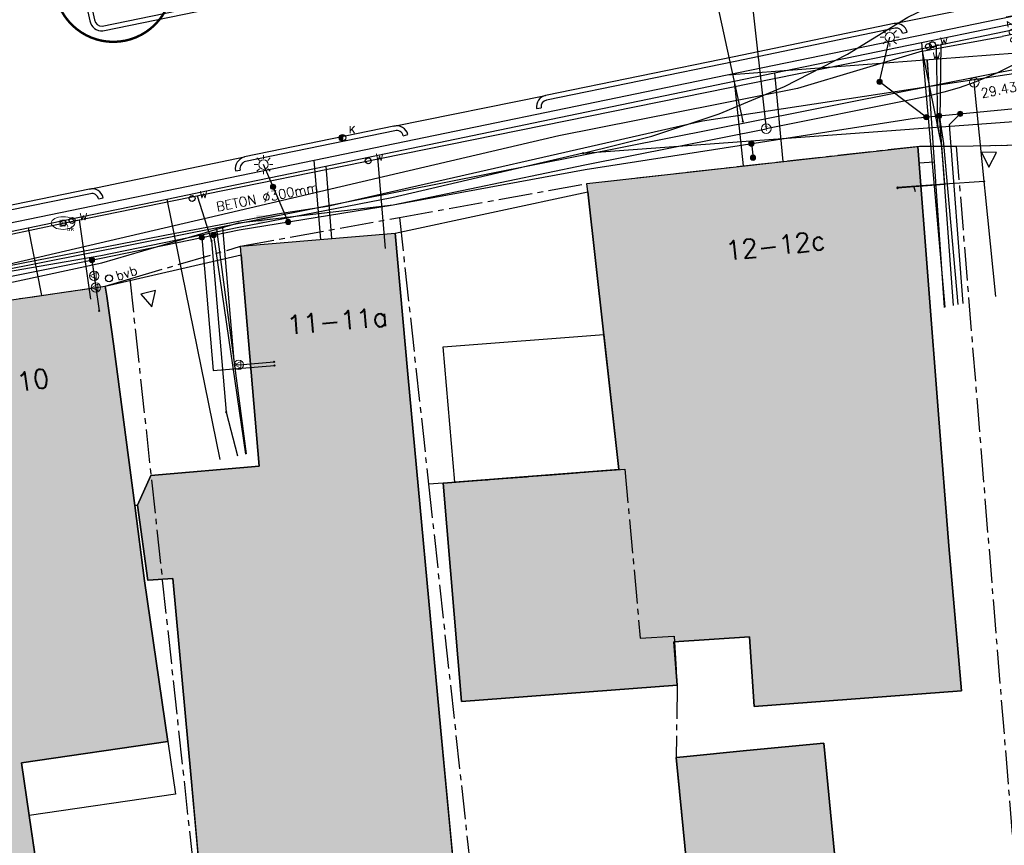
# Model space of a CAD drawing. Header units: metres. Extents: x 202952 to 203755, y 349031 to 349702.
# Tile 40 of 84: x 203302 to 203344, y 349327 to 349362. Entities that reach past the tile are written whole.
import ezdxf
from ezdxf.enums import TextEntityAlignment as Align

# ---------------------------------------------------------------- set-up
doc = ezdxf.new("R2010")
doc.units = ezdxf.units.M
doc.linetypes.add('1-200 CENTER', pattern=[4.28625, 2.8575, -0.47625, 0.47625, -0.47625])
for name, color, linetype in [('bgt.onbegroeidterreindeel', 252, 'Continuous'), ('PH-BEST-BEBOUWING', 1, 'Continuous'), ('PH-BEST-BEBOUWING-ARCERING', 254, 'Continuous'), ('PH-BEST-BRIEVENBUS', 6, 'Continuous'), ('PH-BEST-HUISNUMMER', 7, 'Continuous'), ('PH-BEST-INRIT', 8, 'Continuous'), ('PH-BEST-KADASTRALE-GRENS', 240, '1-200 CENTER'), ('PH-BEST-KL-DATA_EUROFIBER', 115, '1-200 EUROFIBER'), ('PH-BEST-KL-DATA_GEBROERDES van donk', 115, '1-200 DATA'), ('PH-BEST-KL-DATA_KPN', 115, '1-200 TELEFONIE-KPN'), ('PH-BEST-KL-DATA_ZIGGO BV', 115, '1-200 ZIGGO'), ('PH-BEST-KL-GAS_LAGEDRUK_ENEXIS', 115, '1-200 GASLEIDING LAGE DRUK'), ('PH-BEST-KL-LAAGSPANNING-ENEXIS', 115, '1-200 LAAGSPANNING'), ('PH-BEST-KL-WATER-WML', 115, '1-200 WML'), ('PH-BEST-RIO-DICHTSCHUIMEN', 222, '1-200 BATTING'), ('PH-BEST-RIO-TEKST VERWIJDEREN RIOOL', 8, 'Continuous'), ('PH-BEST-RIO-TEKST- TE SCHUIMEN RIOOL', 8, 'Continuous'), ('PH-BEST-RIO-TEKST-VLOEIVLAK TE SCHUIMEN RIOOL', 8, 'Continuous'), ('PH-BEST-WEGDEEL', 254, 'Continuous'), ('PH-INM-AFSLUITER WATER', 6, 'Continuous'), ('PH-INM-BOOM-VERWIJDEREN', 96, 'Continuous'), ('PH-INM-BRANDKRAAN', 6, 'Continuous'), ('PH-INM-KANTVERHARDING', 9, 'Continuous'), ('PH-INM-KOLK VERWIJDEREN', 6, 'Continuous')]:
    doc.layers.add(name, color=color, linetype=linetype)
doc.styles.add('ISO', font='ISO')
doc.styles.add('NLCS-ISO', font='txt')
doc.styles.add('RDL_MAATVOERING', font='romans.shx')
doc.styles.add('ROMANS', font='romans.shx')
doc.linetypes.add('1-200 BATTING', pattern='A,1.27e-05,-0.127,[134,ltypeshp.shx,S=0.127,R=0,X=-0.127,Y=0],-0.254,[134,ltypeshp.shx,S=0.127,R=180,X=0.127,Y=0],-0.127', length=0.5080127)
doc.linetypes.add('1-200 DATA', pattern='A,1.5,-0.6,["DATA",ROMANS,S=0.24,R=0,X=-0.5,Y=-0.12],-0.3', length=2.4)
doc.linetypes.add('1-200 EUROFIBER', pattern='A,1.5,-0.6,["EURO",ROMANS,S=0.24,R=0,X=-0.5,Y=-0.12],-0.65', length=2.75)
doc.linetypes.add('1-200 GASLEIDING LAGE DRUK', pattern='A,1.5,-0.6,["GAS LD",ROMANS,S=0.24,R=0,X=-0.5,Y=-0.12],-1', length=3.1)
doc.linetypes.add('1-200 LAAGSPANNING', pattern='A,1.5,-0.6,["LS",ROMANS,S=0.24,R=0,X=-0.45,Y=-0.12],-0.05', length=2.15)
doc.linetypes.add('1-200 TELEFONIE-KPN', pattern='A,1.5,-0.6,["KPN",ROMANS,S=0.24,R=0,X=-0.5,Y=-0.12],-0.3', length=2.4)
doc.linetypes.add('1-200 WML', pattern='A,1.5,-0.6,["WML",ROMANS,S=0.24,R=0,X=-0.5,Y=-0.12],-0.3', length=2.4)
doc.linetypes.add('1-200 ZIGGO', pattern='A,1.5,-0.6,["ZIGGO",ROMANS,S=0.24,R=0,X=-0.5,Y=-0.12],-0.65', length=2.75)

# ---------------------------------------------------------------- blocks, each defined once
blk = doc.blocks.new('SKL-WTB_HULP_OVERIG-SO')
at = {"color": 0, "linetype": 'ByBlock', "lineweight": 18}
for points in [[(-0.1414213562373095, 0.1414213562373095), (0.1414213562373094, -0.1414213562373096)], [(0.1414213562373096, 0.1414213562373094), (-0.1414213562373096, -0.1414213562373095)]]:
    blk.add_lwpolyline(points, dxfattribs=at)
at = {"color": 0, "linetype": 'ByBlock', "lineweight": 18, "style": 'NLCS-ISO', "flags": 1}
for tag, p in [('TYPE', (1.5, 0)), ('OMSCHRIJVING', (1.5, -3)), ('LABEL', (1.5, -1.5))]:
    blk.add_attdef(tag, p, '', height=1, dxfattribs=at)
blk = doc.blocks.new('SKL-WTB_HULP_MOF-SO')
at = {"linetype": 'ByBlock', "lineweight": 18}
h = blk.add_hatch(color=0, dxfattribs=at)
h.dxf.hatch_style = 1
h.paths.add_polyline_path([(-0.5625, 0, 1), (0.5625, 0, 1)])
at = {"color": 0, "linetype": 'ByBlock', "lineweight": 18}
blk.add_circle((0, 0), 0.5625, dxfattribs=at)
at = {"color": 0, "linetype": 'ByBlock', "lineweight": 18, "style": 'NLCS-ISO', "flags": 1}
for tag, p in [('TYPE', (1.5, 0)), ('OMSCHRIJVING', (1.5, -3)), ('LABEL', (1.5, -1.5))]:
    blk.add_attdef(tag, p, '', height=1, dxfattribs=at)
blk = doc.blocks.new('SKL-ET_OV_LICHTMAST-SO')
at = {"color": 0, "linetype": 'ByBlock', "lineweight": 18}
for points in [[(-1.25, 0), (-2, 0)], [(-1.41421356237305, 1.414213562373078), (-0.8838834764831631, 0.8838834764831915)], [(0, 2), (0, 1.25)], [(0.88388347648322, 0.8838834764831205), (1.414213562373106, 1.414213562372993)], [(2, 0), (1.25, 0)], [(-1.414213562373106, -1.414213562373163), (-0.8838834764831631, -0.88388347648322)], [(0, -1.25), (0, -2)], [(0.8838834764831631, -0.8838834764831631), (1.414213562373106, -1.414213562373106)]]:
    blk.add_lwpolyline(points, dxfattribs=at)
blk.add_circle((0, 0), 1, dxfattribs=at)
blk = doc.blocks.new('SKL-WTB_HULP_VERLOOP-SO')
at = {"color": 0, "linetype": 'ByBlock', "lineweight": 18}
for points in [[(0.4400000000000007, 0.7199999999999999), (-0.8800000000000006, -2.084209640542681e-16)], [(0.4400000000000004, -0.7200000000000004), (-0.8800000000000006, 3.096831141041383e-16)], [(0.4400000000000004, -0.7200000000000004), (0.4400000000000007, 0.7199999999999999)]]:
    blk.add_lwpolyline(points, dxfattribs=at)
blk.add_circle((0, 0), 1, dxfattribs=at)
at = {"color": 0, "linetype": 'ByBlock', "lineweight": 18, "style": 'NLCS-ISO', "flags": 1}
for tag, p in [('TYPE', (1.5, 0)), ('OMSCHRIJVING', (1.5, -3)), ('LABEL', (1.5, -1.5))]:
    blk.add_attdef(tag, p, '', height=1, dxfattribs=at)
blk = doc.blocks.new('SKL-WTB_HULP_T STUK-SO')
at = {"color": 0, "linetype": 'ByBlock', "lineweight": 18}
blk.add_circle((0, 0), 1, dxfattribs=at)
at = {"color": 0, "linetype": 'ByBlock', "lineweight": -2, "style": 'NLCS-ISO'}
blk.add_text('T', height=1, dxfattribs=at).set_placement((0, 0), align=Align.MIDDLE_CENTER)
at = {"color": 0, "linetype": 'ByBlock', "lineweight": 18, "style": 'NLCS-ISO', "flags": 1}
for tag, p in [('TYPE', (1.5, 0)), ('OMSCHRIJVING', (1.5, -3)), ('LABEL', (1.5, -1.5))]:
    blk.add_attdef(tag, p, '', height=1, dxfattribs=at)
blk = doc.blocks.new('SKL-WATER_BRANDKRAAN_BRANDPUT-SO')
at = {"color": 0, "linetype": 'ByBlock', "lineweight": 18}
blk.add_ellipse((0, 0), major_axis=(2.5, 9.034865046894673e-15), ratio=0.5400000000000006, dxfattribs=at)
at = {"color": 0, "linetype": 'ByBlock', "lineweight": 18, "style": 'NLCS-ISO'}
blk.add_text('bk', height=1.5, dxfattribs=at).set_placement((0.1553767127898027, 0), align=Align.MIDDLE_CENTER)
blk = doc.blocks.new('65')
at = {"color": 0}
blk.add_circle((0, 0), 0.25, dxfattribs=at)
at = {"color": 0, "style": 'ISO'}
blk.add_attdef('65', (0.6000000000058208, 0), '', height=0.9, dxfattribs=at)
blk = doc.blocks.new('66')
at = {"color": 0}
blk.add_circle((0, 0), 0.25, dxfattribs=at)
at = {"color": 0, "style": 'RDL_MAATVOERING'}
blk.add_attdef('66', (0.6000000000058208, 0), '', height=0.4, rotation=3, dxfattribs=at)
blk = doc.blocks.new('INRITSYMBOOL')
at = {"layer": 'PH-BEST-INRIT'}
blk.add_lwpolyline([(-0.3150000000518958, 0.6299999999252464), (0, 0), (0.3149999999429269, 0.6299999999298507)], close=True, dxfattribs=at)
blk = doc.blocks.new('*U43')
at = {"const_width": 0.1}
blk.add_lwpolyline([(-2.499880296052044, 0.003529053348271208, 0.990402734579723), (2.499814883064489, 0.03042285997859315, 0.990402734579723), (-2.499936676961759, 0.01779357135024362)], format="xyb", dxfattribs=at)
at = {"linetype": 'Continuous', "const_width": 0.15}
blk.add_lwpolyline([(-0.07500000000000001, 2.775557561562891e-18, 1), (0.07500000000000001, 2.775557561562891e-18, 1)], format="xyb", close=True, dxfattribs=at)
blk = doc.blocks.new('Materialisatie')
blk.add_solid([(-1.040148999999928, 0.1733580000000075), (-1.040148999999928, -0.1733579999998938), (0, 0)])
at = {"style": 'ROMANS'}
blk.add_attdef('MATERIALISATIE', (-2.630907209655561, 0.6566269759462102), '', height=0.4, dxfattribs=at)
blk = doc.blocks.new('*U64')
blk.add_circle((0, 0), 0.15)
at = {"style": 'RDL_MAATVOERING'}
blk.add_text('bvb', height=0.4, dxfattribs=at).set_placement((0.3127426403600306, -0.202611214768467))
blk = doc.blocks.new('*U51')
h = blk.add_hatch(color=256)
edge = h.paths.add_edge_path()
edge.add_arc((-4.163336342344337e-17, -4.163336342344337e-17), 0.1425, 89.9999999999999, 270)
edge.add_line((-1.413870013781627e-17, -0.1425), (1.533669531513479e-16, 0.1424999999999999))
blk.add_line((-3.505551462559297e-17, 0.1425), (-6.995794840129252e-17, -0.1425))
blk.add_circle((-2.189056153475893e-17, 0), 0.1425)
at = {"ltscale": 0.05, "style": 'ROMANS'}
blk.add_text('K', height=0.3, dxfattribs=at).set_placement((0.2771122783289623, 0.1949394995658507))

msp = doc.modelspace()

# ---------------------------------------------------------------- hatches: boundary and pattern name
at = {"layer": 'PH-BEST-BEBOUWING-ARCERING'}
for points in [[(203330.192, 349334.101), (203321.049, 349333.412), (203320.262, 349342.674), (203327.723, 349343.251), (203326.4, 349355.026), (203326.36, 349355.38), (203328.525, 349355.624), (203340.4, 349356.96), (203341.281, 349345.582), (203341.712, 349340.01), (203342.258, 349333.858), (203333.457, 349333.206), (203333.262, 349336.161), (203330.053, 349335.939)], [(203308.795, 349338.631), (203307.749, 349338.552), (203307.738, 349338.55), (203307.294, 349341.745), (203307.871, 349343.003), (203312.465, 349343.394), (203311.728, 349352.034), (203311.7, 349352.36), (203311.67, 349352.72), (203318.226, 349353.278), (203318.76, 349347.3), (203320.172, 349332.172), (203321.17, 349321.484), (203321.945, 349321.556), (203322.819, 349312.109), (203322.793, 349310.972), (203322.901, 349310.98), (203323.147, 349307.385), (203322.71, 349307.36), (203322.704, 349307.101), (203311.702, 349307.354), (203311.783, 349310.87), (203311.349, 349310.829), (203309.573, 349330.156)], [(203307.18, 349341.725), (203307.598, 349338.525), (203308.585, 349331.714), (203302.376, 349330.805), (203302.701, 349328.581), (203303.886, 349320.49), (203300.095, 349319.882), (203298.588, 349330.25), (203297.521, 349337.411), (203297.479, 349337.691), (203300.257, 349338.089), (203299.4, 349344.02), (203298.54, 349349.96), (203305.93, 349351.03), (203305.992, 349350.601), (203306.284, 349348.585)], [(203333.133, 349331.331), (203336.413, 349331.65), (203337.283, 349322.716), (203331.022, 349322.098), (203330.15, 349331.04), (203330.455, 349331.07)]]:
    msp.add_hatch(color=256, dxfattribs=at).paths.add_polyline_path(points, flags=17)
for points in [[(203330.1930844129, 349334.1006836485), (203321.0500844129, 349333.4116836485), (203320.2630844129, 349342.6736836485), (203327.7240844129, 349343.2506836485), (203326.4010844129, 349355.0256836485), (203326.3610844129, 349355.3796836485), (203328.5260844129, 349355.6236836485), (203340.4010844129, 349356.9596836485), (203341.2820844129, 349345.5816836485), (203341.7130844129, 349340.0096836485), (203342.2590844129, 349333.8576836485), (203333.4580844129, 349333.2056836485), (203333.2630844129, 349336.1606836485), (203330.0540844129, 349335.9386836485)], [(203308.7960844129, 349338.6306836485), (203307.7500844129, 349338.5516836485), (203307.7390844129, 349338.5496836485), (203307.2950844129, 349341.7446836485), (203307.8720844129, 349343.0026836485), (203312.4660844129, 349343.3936836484), (203311.7290844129, 349352.0336836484), (203311.7010844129, 349352.3596836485), (203311.6710844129, 349352.7196836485), (203318.2270844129, 349353.2776836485), (203318.7610844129, 349347.2996836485), (203320.1730844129, 349332.1716836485), (203321.1710844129, 349321.4836836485), (203321.9460844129, 349321.5556836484), (203322.8200844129, 349312.1086836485), (203322.7940844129, 349310.9716836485), (203322.9020844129, 349310.9796836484), (203323.1480844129, 349307.3846836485), (203322.7110844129, 349307.3596836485), (203322.7050844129, 349307.1006836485), (203311.7030844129, 349307.3536836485), (203311.7840844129, 349310.8696836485), (203311.3500844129, 349310.8286836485), (203309.5740844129, 349330.1556836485)], [(203307.1810844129, 349341.7246836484), (203307.5990844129, 349338.5246836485), (203308.5860844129, 349331.7136836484), (203302.3770844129, 349330.8046836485), (203302.7020844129, 349328.5806836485), (203303.8870844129, 349320.4896836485), (203300.0960844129, 349319.8816836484), (203298.5890844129, 349330.2496836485), (203297.5220844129, 349337.4106836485), (203297.4800844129, 349337.6906836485), (203300.2580844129, 349338.0886836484), (203299.4010844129, 349344.0196836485), (203298.5410844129, 349349.9596836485), (203305.9310844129, 349351.0296836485), (203305.9930844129, 349350.6006836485), (203306.2850844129, 349348.5846836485)]]:
    msp.add_hatch(color=256, dxfattribs=at).paths.add_polyline_path(points)

# ---------------------------------------------------------------- linework, layer by layer
at = {"layer": 'bgt.onbegroeidterreindeel'}
for p, q in [((203340.4, 349356.96), (203340.471, 349356.971)), ((203341.281, 349345.582), (203340.4, 349356.96)), ((203340.471, 349356.971), (203342.032, 349356.961)), ((203342.032, 349356.961), (203344.947, 349357.028)), ((203318.226, 349353.278), (203326.4, 349355.026)), ((203326.4, 349355.026), (203327.723, 349343.251)), ((203318.76, 349347.3), (203318.226, 349353.278)), ((203320.172, 349332.172), (203318.76, 349347.3)), ((203341.712, 349340.01), (203341.281, 349345.582)), ((203327.723, 349343.251), (203320.262, 349342.674)), ((203320.262, 349342.674), (203321.049, 349333.412)), ((203307.18, 349341.725), (203307.294, 349341.745)), ((203307.294, 349341.745), (203307.738, 349338.55)), ((203307.598, 349338.525), (203307.18, 349341.725)), ((203342.258, 349333.858), (203341.712, 349340.01)), ((203308.585, 349331.714), (203307.598, 349338.525)), ((203307.738, 349338.55), (203307.749, 349338.552)), ((203307.749, 349338.552), (203308.795, 349338.631)), ((203308.795, 349338.631), (203309.573, 349330.156)), ((203330.053, 349335.939), (203333.262, 349336.161)), ((203330.192, 349334.101), (203330.053, 349335.939)), ((203333.262, 349336.161), (203333.457, 349333.206)), ((203321.049, 349333.412), (203330.192, 349334.101)), ((203333.457, 349333.206), (203342.258, 349333.858)), ((203321.17, 349321.484), (203320.172, 349332.172)), ((203302.376, 349330.805), (203308.585, 349331.714)), ((203302.701, 349328.581), (203302.376, 349330.805)), ((203309.573, 349330.156), (203311.349, 349310.829)), ((203303.886, 349320.49), (203302.701, 349328.581))]:
    msp.add_line(p, q, dxfattribs=at)
msp.add_lwpolyline([(203333.133, 349331.331), (203330.455, 349331.07), (203330.15, 349331.04), (203331.022, 349322.098), (203337.283, 349322.716), (203336.413, 349331.65), (203333.133, 349331.331)], close=True, dxfattribs=at)
at = {"layer": 'PH-BEST-BEBOUWING'}
for points in [[(203330.192, 349334.101), (203321.049, 349333.412), (203320.262, 349342.674), (203327.723, 349343.251), (203326.4, 349355.026), (203326.36, 349355.38), (203328.525, 349355.624), (203340.4, 349356.96), (203341.281, 349345.582), (203341.712, 349340.01), (203342.258, 349333.858), (203333.457, 349333.206), (203333.262, 349336.161), (203330.053, 349335.939), (203330.192, 349334.101)], [(203307.18, 349341.725), (203307.598, 349338.525), (203308.585, 349331.714), (203302.376, 349330.805), (203302.701, 349328.581), (203303.886, 349320.49), (203300.095, 349319.882), (203298.588, 349330.25), (203297.521, 349337.411), (203297.479, 349337.691), (203300.257, 349338.089), (203299.4, 349344.02), (203298.54, 349349.96), (203305.93, 349351.03), (203305.992, 349350.601), (203306.284, 349348.585), (203307.18, 349341.725)], [(203320.273, 349348.45), (203327.08, 349348.977), (203327.723, 349343.251), (203320.761, 349342.713), (203320.273, 349348.45)], [(203302.701, 349328.581), (203302.376, 349330.805), (203308.585, 349331.714), (203308.909, 349329.48), (203302.701, 349328.581)], [(203333.133, 349331.331), (203336.413, 349331.65), (203337.283, 349322.716), (203331.022, 349322.098), (203330.15, 349331.04), (203330.455, 349331.07), (203333.133, 349331.331)]]:
    msp.add_lwpolyline(points, close=True, dxfattribs=at)
msp.add_lwpolyline([(203311.349, 349310.829), (203309.573, 349330.156), (203308.795, 349338.631), (203308.795, 349338.631), (203307.749, 349338.552), (203307.738, 349338.55), (203307.294, 349341.745), (203307.871, 349343.003), (203312.465, 349343.394), (203311.728, 349352.034), (203311.7, 349352.36), (203311.67, 349352.72), (203318.226, 349353.278), (203318.76, 349347.3), (203320.172, 349332.172), (203321.17, 349321.484)], dxfattribs=at)
at = {"layer": 'PH-BEST-KADASTRALE-GRENS', "ltscale": 0.5}
for p, q in [((203342.032, 349356.961), (203344.947, 349357.028)), ((203342.032, 349356.961), (203344.758, 349323.453)), ((203318.411, 349353.945), (203319.646, 349342.626)), ((203320.262, 349342.674), (203327.977, 349343.265)), ((203327.977, 349343.265), (203328.623, 349336.103)), ((203320.262, 349342.674), (203319.646, 349342.626)), ((203328.623, 349336.103), (203330.062, 349336.179)), ((203330.062, 349336.179), (203330.192, 349334.101))]:
    msp.add_line(p, q, dxfattribs=at)
for points in [[(203318.411, 349353.945), (203326.3561348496, 349355.3791258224), (203340.471, 349356.971), (203342.032, 349356.961)], [(203306.969, 349351.344), (203311.673, 349352.719), (203318.411, 349353.945)], [(203295.54, 349349.362), (203298.523, 349349.953), (203305.922, 349351.025), (203306.969, 349351.344)], [(203306.969, 349351.344), (203311.349, 349310.829), (203311.645, 349307.422)], [(203319.646, 349342.626), (203321.945, 349321.556), (203322.836, 349311.923), (203323.139, 349307.506)], [(203330.192, 349334.101), (203330.15, 349331.04), (203331.022, 349322.098)]]:
    msp.add_lwpolyline(points, dxfattribs=at)
at = {"layer": 'PH-BEST-KL-DATA_EUROFIBER'}
for points in [[(203346.939, 349362.218), (203343.987, 349361.624)], [(203340.592, 349360.999), (203343.987, 349361.624)], [(203340.592, 349360.999), (203335.291, 349359.41)], [(203340.592, 349360.999), (203341.403, 349356.965), (203341.899, 349350.205)], [(203335.291, 349359.41), (203325.174, 349357.406), (203317.728, 349355.664)], [(203317.728, 349355.664), (203311.16, 349354.128)], [(203311.16, 349354.128), (203303.827, 349352.413)], [(203303.827, 349352.413), (203296.492, 349350.698)]]:
    msp.add_lwpolyline(points, dxfattribs=at)
at = {"layer": 'PH-BEST-KL-DATA_GEBROERDES van donk'}
for points in [[(203311.446, 349355.329), (203315.289, 349356.126), (203317.836, 349356.654), (203332.607, 349359.718), (203334.32, 349360.073), (203339.529, 349361.154), (203339.529, 349361.153), (203340.556, 349361.367), (203350.024, 349363.33), (203354.427, 349364.243), (203354.746, 349364.31)], [(203340.556, 349361.367), (203341.554, 349350.132)], [(203332.607, 349359.718), (203332.993, 349356.127)], [(203334.32, 349360.073), (203334.671, 349356.315)], [(203315.289, 349356.126), (203315.525, 349353.048)], [(203308.539, 349354.726), (203311.446, 349355.329)], [(203305.38, 349354.07), (203308.539, 349354.726)], [(203308.539, 349354.726), (203310.797, 349343.683)], [(203302.663, 349353.507), (203305.38, 349354.07)], [(203298.215, 349352.584), (203302.663, 349353.507)], [(203302.663, 349353.507), (203303.229, 349350.639)]]:
    msp.add_lwpolyline(points, dxfattribs=at)
at = {"layer": 'PH-BEST-KL-DATA_KPN'}
for points in [[(203326.211, 349356.671), (203329.124, 349357.397), (203331.973, 349358.344), (203334.741, 349359.505), (203337.413, 349360.874), (203339.973, 349362.443), (203341.179, 349363.019), (203342.428, 349363.493), (203343.713, 349363.861), (203345.023, 349364.122), (203346.351, 349364.274), (203347.687, 349364.315), (203349.021, 349364.245), (203350.345, 349364.065), (203351.65, 349363.776), (203359.036, 349362.178), (203364.55, 349361.148), (203370.134, 349360.606), (203375.743, 349360.556)], [(203326.211, 349356.671), (203372.35, 349360.062), (203375.743, 349360.556)], [(203326.211, 349356.671), (203318.091, 349354.771), (203311.601, 349353.517), (203305.743, 349352.316), (203298.382, 349351.048), (203296.008, 349350.515)]]:
    msp.add_lwpolyline(points, dxfattribs=at)
at = {"layer": 'PH-BEST-KL-DATA_ZIGGO BV'}
for points in [[(203350.332, 349363.695), (203332.309, 349359.976)], [(203345.724, 349360.993), (203332.309, 349359.976)], [(203340.801, 349360.62), (203341.519, 349350.125)], [(203340.827, 349360.239), (203340.801, 349360.62)], [(203332.309, 349359.976), (203314.79, 349356.361)], [(203314.79, 349356.361), (203299.976, 349353.304), (203300.421, 349350.232)], [(203315.076, 349353.01), (203314.79, 349356.361)], [(203340.454, 349356.262), (203341.096, 349356.302)]]:
    msp.add_lwpolyline(points, dxfattribs=at)
at = {"layer": 'PH-BEST-KL-GAS_LAGEDRUK_ENEXIS', "color": 11}
msp.add_lwpolyline([(203348.861, 349419.995), (203348.619, 349418.272), (203352.18, 349415.414), (203341.545, 349392.321), (203326.288, 349388.701), (203332.972, 349358.01)], dxfattribs=at)
at = {"layer": 'PH-BEST-KL-GAS_LAGEDRUK_ENEXIS'}
for points in [[(203334.033, 349386.693), (203331.321, 349381.464), (203333.975, 349357.71)], [(203395.198, 349357.796), (203382.204, 349360.129), (203375.723, 349361.156), (203369.951, 349361.817), (203368.381, 349361.911), (203366.808, 349361.929), (203358.564, 349361.768), (203348.969, 349361.541), (203348.383, 349361.497), (203348.02, 349361.456), (203347.439, 349361.367), (203346.863, 349361.249), (203346.293, 349361.104), (203345.731, 349360.932), (203345.231, 349360.753), (203344.739, 349360.553), (203343.783, 349360.08), (203342.798, 349359.673)], [(203342.798, 349359.673), (203342.155, 349359.449), (203341.503, 349359.253), (203340.843, 349359.086), (203340.176, 349358.947), (203333.975, 349357.71)], [(203343.709, 349350.584), (203342.798, 349359.673)], [(203229.112, 349297.107), (203220.574, 349324.127), (203219.277, 349332.005), (203220.497, 349335.175), (203233.863, 349337.764), (203264.486, 349344.065), (203267.958, 349344.413), (203274.678, 349345.793), (203283.657, 349347.585), (203292.827, 349349.495), (203298.468, 349350.454), (203305.786, 349352.019), (203311.585, 349353.716), (203318.148, 349354.475), (203326.27, 349356.174), (203333.975, 349357.71)], [(203341.528, 349355.35), (203339.533, 349355.213)], [(203343.22, 349355.467), (203341.528, 349355.35)], [(203310.645, 349353.441), (203311.906, 349343.916)], [(203310.908, 349353.518), (203311.38, 349347.878), (203311.4, 349347.792), (203311.443, 349347.733), (203311.508, 349347.701), (203311.596, 349347.696)], [(203305.394, 349351.935), (203305.463, 349351.467)], [(203305.463, 349351.467), (203305.534, 349350.972)], [(203305.534, 349350.972), (203305.676, 349349.983)], [(203311.596, 349347.696), (203313.091, 349347.821)]]:
    msp.add_lwpolyline(points, dxfattribs=at)
at = {"layer": 'PH-BEST-KL-LAAGSPANNING-ENEXIS'}
for points in [[(203338.782, 349359.697), (203339.209, 349361.589)], [(203221.276, 349334.436), (203222.176, 349334.923), (203223.135, 349335.278), (203233.864, 349337.764), (203264.465, 349344.162), (203267.918, 349344.609), (203274.638, 349345.989), (203283.596, 349347.879), (203292.786, 349349.691), (203298.425, 349350.751), (203305.758, 349352.217), (203311.61, 349353.417), (203318.148, 349354.475), (203326.292, 349355.976), (203340.265, 349358.152), (203345.984, 349358.707), (203353.494, 349359.562), (203355.111, 349360.031), (203356.546, 349360.911)], [(203340.762, 349358.2), (203338.782, 349359.697)], [(203341.303, 349358.253), (203341.528, 349355.342), (203339.534, 349355.188)], [(203342.2, 349358.34), (203341.735, 349357.87), (203342.314, 349350.292)], [(203333.342, 349357.074), (203333.41, 349356.477)], [(203313.051, 349355.244), (203312.647, 349356.185)], [(203313.69, 349353.754), (203313.051, 349355.244)], [(203310.03, 349353.093), (203310.513, 349347.45), (203313.104, 349347.671)], [(203310.529, 349353.195), (203311.875, 349343.909)], [(203305.364, 349352.138), (203305.676, 349349.983)]]:
    msp.add_lwpolyline(points, dxfattribs=at)
at = {"layer": 'PH-BEST-KL-WATER-WML'}
for points in [[(203294.515, 349351.67), (203304.143, 349353.705), (203304.623, 349353.803), (203309.537, 349354.802), (203317.583, 349356.439), (203341.281, 349361.259), (203341.475, 349361.299), (203341.533, 349361.31), (203343.72, 349361.755), (203350.595, 349363.209), (203351.05, 349363.305), (203353.495, 349363.823), (203360.553, 349363.01), (203365.768, 349361.838), (203367.953, 349361.788), (203372.509, 349361.6), (203372.623, 349361.607), (203372.737, 349361.58), (203374.174, 349361.418), (203374.276, 349362.009)], [(203254.603, 349342.17), (203259.119, 349343.136), (203264.639, 349344.307), (203271.027, 349345.651), (203277.968, 349347.094), (203284.704, 349348.477), (203288.153, 349349.179), (203294.738, 349350.503), (203301.068, 349351.756), (203304.908, 349352.505), (203308.903, 349353.276), (203313.227, 349354.098), (203315.362, 349354.428), (203331.262, 349358.045), (203351.052, 349361.047), (203355.137, 349361.195), (203371.569, 349361.889)], [(203341.281, 349361.259), (203341.232, 349361.249), (203341.183, 349361.239), (203341.24, 349357.839)], [(203341.475, 349361.299), (203341.377, 349361.279), (203341.335, 349358.079)], [(203341.335, 349358.079), (203341.493, 349357.083), (203342.093, 349350.245)], [(203341.24, 349357.839), (203341.394, 349357.072), (203341.528, 349355.342), (203341.129, 349355.311)], [(203317.583, 349356.439), (203317.485, 349356.419), (203317.493, 349356.319), (203317.808, 349352.633)], [(203341.129, 349355.311), (203340.232, 349355.242), (203340.285, 349355.049)], [(203309.537, 349354.802), (203309.586, 349354.812), (203309.831, 349354.862), (203310.445, 349352.958)], [(203304.623, 349353.803), (203304.672, 349353.813), (203304.819, 349353.842), (203305.306, 349350.478)], [(203310.445, 349352.958), (203311.064, 349345.688)], [(203311.064, 349345.688), (203311.537, 349343.838)]]:
    msp.add_lwpolyline(points, dxfattribs=at)
at = {"layer": 'PH-BEST-RIO-DICHTSCHUIMEN'}
msp.add_line((203281.4751130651, 349347.7244389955), (203345.3182936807, 349360.3975210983), dxfattribs=at)
at = {"layer": 'PH-BEST-WEGDEEL'}
msp.add_lwpolyline([(203312.465, 349343.394), (203307.871, 349343.003), (203307.294, 349341.745), (203307.18, 349341.725), (203306.284, 349348.585), (203305.992, 349350.601), (203305.93, 349351.03), (203307.216, 349351.326), (203307.577, 349351.409), (203311.7, 349352.36), (203311.728, 349352.034), (203312.465, 349343.394)], close=True, dxfattribs=at)
at = {"layer": 'PH-INM-KANTVERHARDING'}
for p, q in [((203339.4048139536, 349362.1670155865), (203344.5358442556, 349363.2223026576)), ((203339.7563236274, 349361.7550745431), (203339.9520128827, 349361.7963748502)), ((203318.1701948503, 349357.8187110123), (203324.6104208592, 349359.1180878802)), ((203324.2302753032, 349358.5608065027), (203324.4273066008, 349358.5951382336)), ((203318.5741064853, 349357.4114547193), (203318.7678351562, 349357.4611457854)), ((203305.2572762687, 349355.1431295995), (203311.838052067, 349356.5128418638)), ((203311.4520368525, 349355.9230860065), (203311.6497263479, 349355.9533987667)), ((203305.6426419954, 349354.7377652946), (203305.8381925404, 349354.7797174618))]:
    msp.add_line(p, q, dxfattribs=at)
at = {"layer": 'PH-INM-KANTVERHARDING', "flags": 128}
for points in [[(203305.3186597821, 349364.5644728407, 0.3626494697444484), (203304.9156928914, 349363.9664658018), (203305.2828750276, 349362.2905255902, 0.4031718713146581), (203305.8327733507, 349361.8556368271), (203313.7574586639, 349363.4965303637), (203322.8657787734, 349365.3987559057), (203332.3584097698, 349367.3340409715), (203335.8389624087, 349368.04357776, 0.4491979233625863), (203336.1945015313, 349368.6278950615), (203335.8964680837, 349370.2227298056, 0.224106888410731), (203335.3616330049, 349370.6149378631)], [(203305.3743227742, 349364.3723748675, 0.3548146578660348), (203305.1137421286, 349363.997021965), (203305.480181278, 349362.3244729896, 0.4009736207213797), (203305.804009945, 349362.0539234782), (203313.7167392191, 349363.6923413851), (203322.8253588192, 349365.594629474), (203332.3184571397, 349367.5300098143), (203335.8013979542, 349368.2400334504, 0.4627207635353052), (203336.0002807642, 349368.5784422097), (203335.7060988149, 349370.1526668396, 0.2108493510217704), (203335.3235048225, 349370.418605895, 0.1909184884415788)], [(203339.9520128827, 349361.7963748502, 0.4037334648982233), (203339.4048139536, 349362.1670155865), (203332.616773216, 349360.7616509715), (203324.6104208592, 349359.1180878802, 0.4058937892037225), (203324.2302753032, 349358.5608065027)], [(203339.7563236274, 349361.7550745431, 0.400814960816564), (203339.4417953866, 349361.9704306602), (203332.6571557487, 349360.5657701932), (203324.6504758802, 349358.9221398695, 0.4060243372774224), (203324.4273066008, 349358.5951382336, 0.1867585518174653)], [(203318.7678351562, 349357.4611457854, 0.4113742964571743), (203318.1701948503, 349357.8187110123), (203311.838052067, 349356.5128418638, 0.3831000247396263), (203311.4520368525, 349355.9230860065)], [(203318.5741064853, 349357.4114547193, 0.4146610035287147), (203318.2147924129, 349357.6236995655), (203311.8846023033, 349356.3182331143, 0.3787714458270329), (203311.6497263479, 349355.9533987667, 0.2004462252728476)], [(203305.8381925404, 349354.7797174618, 0.4230562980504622), (203305.2572762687, 349355.1431295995), (203298.3564221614, 349353.7329775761, 0.3646454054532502), (203298.0051911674, 349353.1389696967)], [(203305.6426419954, 349354.7377652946, 0.4267256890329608), (203305.3017504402, 349354.9480846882), (203298.4113593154, 349353.5400707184, 0.3545309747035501), (203298.2024638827, 349353.1718858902, 0.1816759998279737)]]:
    msp.add_lwpolyline(points, format="xyb", dxfattribs=at)

# ---------------------------------------------------------------- block references
at = {"layer": 'PH-BEST-BRIEVENBUS', "color": 9, "rotation": 17.45799561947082}
msp.add_blockref('*U64', (203306.091, 349351.361), dxfattribs=at)
at = {"layer": 'PH-BEST-INRIT'}
for p, rotation in [((203343.4202720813, 349356.0775606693), 359.6659446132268), ((203307.9008359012, 349350.1530640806), 13.58165883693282)]:
    msp.add_blockref('INRITSYMBOOL', p, dxfattribs=dict(at, rotation=rotation))
at = {"layer": 'PH-BEST-KL-DATA_KPN', "xscale": 0.2, "yscale": 0.2, "zscale": 0.2}
msp.add_blockref('SKL-WTB_HULP_OVERIG-SO', (203326.211, 349356.671), dxfattribs=at)
at = {"layer": 'PH-BEST-KL-GAS_LAGEDRUK_ENEXIS', "xscale": 0.2, "yscale": 0.2, "zscale": 0.2}
for name, p in [('SKL-WTB_HULP_T STUK-SO', (203342.798, 349359.673)), ('SKL-WTB_HULP_OVERIG-SO', (203332.972, 349358.01)), ('SKL-WTB_HULP_T STUK-SO', (203333.975, 349357.71)), ('SKL-WTB_HULP_OVERIG-SO', (203339.533, 349355.213)), ('SKL-WTB_HULP_OVERIG-SO', (203341.528, 349355.35)), ('SKL-WTB_HULP_OVERIG-SO', (203343.22, 349355.467)), ('SKL-WTB_HULP_OVERIG-SO', (203310.645, 349353.441)), ('SKL-WTB_HULP_OVERIG-SO', (203310.645, 349353.441)), ('SKL-WTB_HULP_OVERIG-SO', (203310.908, 349353.518)), ('SKL-WTB_HULP_OVERIG-SO', (203310.908, 349353.518)), ('SKL-WTB_HULP_OVERIG-SO', (203305.394, 349351.935)), ('SKL-WTB_HULP_OVERIG-SO', (203305.394, 349351.935)), ('SKL-WTB_HULP_VERLOOP-SO', (203305.463, 349351.467)), ('SKL-WTB_HULP_VERLOOP-SO', (203305.534, 349350.972)), ('SKL-WTB_HULP_OVERIG-SO', (203305.676, 349349.983)), ('SKL-WTB_HULP_VERLOOP-SO', (203311.596, 349347.696)), ('SKL-WTB_HULP_OVERIG-SO', (203313.091, 349347.821))]:
    msp.add_blockref(name, p, dxfattribs=at)
at = {"layer": 'PH-BEST-KL-LAAGSPANNING-ENEXIS', "xscale": 0.2, "yscale": 0.2, "zscale": 0.2}
for name, p in [('SKL-ET_OV_LICHTMAST-SO', (203339.209, 349361.589)), ('SKL-WTB_HULP_MOF-SO', (203338.782, 349359.697)), ('SKL-WTB_HULP_MOF-SO', (203342.2, 349358.34)), ('SKL-WTB_HULP_MOF-SO', (203340.762, 349358.2)), ('SKL-WTB_HULP_MOF-SO', (203341.303, 349358.253)), ('SKL-WTB_HULP_MOF-SO', (203333.342, 349357.074)), ('SKL-ET_OV_LICHTMAST-SO', (203312.647, 349356.185)), ('SKL-WTB_HULP_MOF-SO', (203333.41, 349356.477)), ('SKL-WTB_HULP_MOF-SO', (203313.051, 349355.244)), ('SKL-WTB_HULP_OVERIG-SO', (203339.534, 349355.188)), ('SKL-WTB_HULP_MOF-SO', (203313.69, 349353.754)), ('SKL-WTB_HULP_MOF-SO', (203310.03, 349353.093)), ('SKL-WTB_HULP_MOF-SO', (203310.529, 349353.195)), ('SKL-WTB_HULP_MOF-SO', (203305.364, 349352.138)), ('SKL-WTB_HULP_OVERIG-SO', (203305.676, 349349.983)), ('SKL-WTB_HULP_OVERIG-SO', (203313.104, 349347.671))]:
    msp.add_blockref(name, p, dxfattribs=at)
at = {"layer": 'PH-BEST-KL-WATER-WML', "xscale": 0.2, "yscale": 0.2, "zscale": 0.2}
for name, p in [('SKL-WTB_HULP_OVERIG-SO', (203341.335, 349358.079)), ('SKL-WTB_HULP_OVERIG-SO', (203341.24, 349357.839)), ('SKL-WTB_HULP_OVERIG-SO', (203341.129, 349355.311)), ('SKL-WATER_BRANDKRAAN_BRANDPUT-SO', (203304.143, 349353.705)), ('SKL-WTB_HULP_OVERIG-SO', (203310.445, 349352.958)), ('SKL-WTB_HULP_OVERIG-SO', (203311.064, 349345.688))]:
    msp.add_blockref(name, p, dxfattribs=at)
at = {"layer": 'PH-BEST-RIO-TEKST- TE SCHUIMEN RIOOL', "rotation": 11.22745251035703}
msp.add_blockref('Materialisatie', (203313.3967033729, 349354.0609800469), dxfattribs=at).add_auto_attribs({'MATERIALISATIE': 'BETON %%c300mm '})
at = {"layer": 'PH-INM-AFSLUITER WATER', "xscale": 0.5, "yscale": 0.5, "zscale": 0.5}
for p in [(203341.025005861, 349361.273822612), (203317.0857246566, 349356.3428893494), (203309.615561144, 349354.7495140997), (203304.5226556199, 349353.8173646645)]:
    msp.add_blockref('65', p, dxfattribs=at).add_auto_attribs({'65': 'w'})
at = {"layer": 'PH-INM-AFSLUITER WATER'}
ref = msp.add_blockref('65', (203340.8501415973, 349361.1971651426), dxfattribs=dict(at, xscale=0.5, yscale=0.5, zscale=0.5))
ref.add_attrib('65', 'w', (203341.0119482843, 349360.6353232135), dxfattribs={"layer": '0', "color": 0, "height": 0.45, "style": 'ISO'})
at = {"layer": 'PH-INM-BOOM-VERWIJDEREN'}
msp.add_blockref('*U43', (203306.2736511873, 349363.8513200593), dxfattribs=at)
at = {"layer": 'PH-INM-BRANDKRAAN'}
ref = msp.add_blockref('66', (203304.14589517, 349353.7095142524), dxfattribs=dict(at, xscale=0.5, yscale=0.5, zscale=0.5))
ref.add_attrib('66', 'bk', (203304.2937102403, 349353.3630347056), dxfattribs={"layer": '0', "color": 0, "height": 0.2, "style": 'ISO'})
at = {"layer": 'PH-INM-KOLK VERWIJDEREN'}
msp.add_blockref('*U51', (203315.9930757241, 349357.3215532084), dxfattribs=at)
msp.add_blockref('*U51', (203315.9930757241, 349357.3215532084), dxfattribs=at)

# ---------------------------------------------------------------- texts
at = {"layer": 'PH-BEST-HUISNUMMER', "style": 'ROMANS'}
for s, rotation, p in [('12-12c', 6.400000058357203, (203334.358, 349352.7580000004)), ('11-11a', 4.899999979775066, (203315.7750000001, 349349.5570000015)), ('10', 8.199999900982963, (203302.866, 349347.0500000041))]:
    msp.add_text(s, height=0.8, rotation=rotation, dxfattribs=at).set_placement(p, align=Align.MIDDLE_CENTER)
at = {"layer": 'PH-BEST-RIO-TEKST VERWIJDEREN RIOOL', "style": 'ROMANS'}
msp.add_text('PVC %%C120c', height=0.4, rotation=280.1897069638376, dxfattribs=at).set_placement((203343.8309774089, 349364.2566050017))
at = {"layer": 'PH-BEST-RIO-TEKST-VLOEIVLAK TE SCHUIMEN RIOOL', "style": 'ROMANS'}
msp.add_text('29.43', height=0.4, rotation=11.22745251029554, dxfattribs=at).set_placement((203343.040030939, 349359.3980236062), align=Align.TOP_LEFT)

doc.saveas('drawing.dxf')
